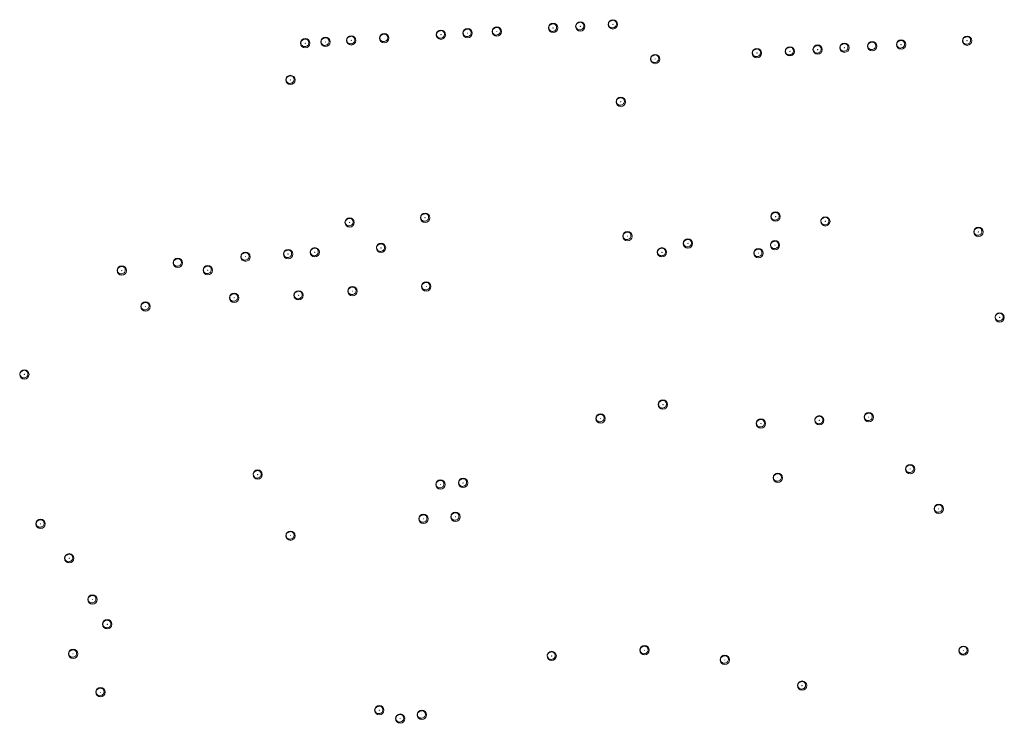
# Model space of a CAD drawing. Header units: metres. Extents: x 162108 to 162858, y 502368 to 503171.
# Tile 39 of 39: x 162603 to 162814, y 503020 to 503171. Entities that reach past the tile are written whole.
import ezdxf

# ---------------------------------------------------------------- set-up
doc = ezdxf.new("R2010")
doc.units = ezdxf.units.M
doc.layers.add('B-WE-GR-BOOM-S', color=3, linetype='Continuous', lineweight=18, true_color=0x00ff00)

# ---------------------------------------------------------------- blocks, each defined once
blk = doc.blocks.new('SGR-BOOM_03')
blk.add_lwpolyline([(2.4, 3.6), (2.8, 3.1), (3.2, 2.6), (3.5, 2), (3.7, 1.3), (3.8, 0.6), (3.8, -0.1), (3.6, -0.8), (3.4, -1.4), (3, -2), (2.5, -2.5), (1.9, -3), (1.2, -3.3), (0.5, -3.6), (-0.3, -3.7), (-1, -3.7), (-1.7, -3.6), (-2.3, -3.4), (-2.9, -3), (-3.5, -2.5), (-3.9, -2), (-4.3, -1.4), (-4.5, -0.8), (-4.7, -0.1), (-4.7, 0.5), (-4.7, 1.1), (-4.5, 1.6), (-4.2, 2.1), (-3.9, 2.6), (-3.5, 3), (-3, 3.3), (-2.5, 3.6), (-2, 3.9), (-1.4, 4.1), (-0.8, 4.3), (-0.3, 4.4), (0.3, 4.4), (0.9, 4.3), (1.4, 4.2), (1.9, 4)], close=True)
for radius in [5, 0.15]:
    blk.add_circle((0, 0), radius)

msp = doc.modelspace()

# ---------------------------------------------------------------- block references
at = {"layer": 'B-WE-GR-BOOM-S', "xscale": 0.2, "yscale": 0.2, "zscale": 0.2}
for p in [(162723.08, 503169.87), (162730.09, 503170.31), (162693.12, 503168.09), (162698.85, 503168.42), (162705.14, 503168.76), (162717.23, 503169.54), (162663.95, 503166.26), (162668.3, 503166.54), (162673.83, 503166.87), (162680.92, 503167.34), (162785.83, 503165.62), (162792.04, 503165.96), (162806.24, 503166.8), (162761.05, 503164.14), (162768.14, 503164.51), (162774.11, 503164.88), (162779.87, 503165.29), (162739.18, 503162.86), (162660.77, 503158.36), (162731.79, 503153.68), (162673.49, 503127.73), (162689.72, 503128.75), (162765.07, 503128.99), (162775.77, 503127.97), (162808.67, 503125.71), (162733.22, 503124.78), (162746.22, 503123.22), (162666, 503121.32), (162680.24, 503122.26), (162740.63, 503121.32), (162761.38, 503121.13), (162764.94, 503122.85), (162636.55, 503119.05), (162651.1, 503120.37), (162660.26, 503120.94), (162624.5, 503117.4), (162642.99, 503117.47), (162674.1, 503112.97), (162689.96, 503113.97), (162648.66, 503111.54), (162662.51, 503112.07), (162629.6, 503109.66), (162813.24, 503107.33), (162603.56, 503095.07), (162740.85, 503088.59), (162727.43, 503085.59), (162774.47, 503085.21), (162785.1, 503085.88), (162761.92, 503084.51), (162794, 503074.72), (162653.72, 503073.54), (162765.55, 503072.85), (162693.01, 503071.41), (162697.89, 503071.75), (162800.15, 503066.18), (162689.35, 503064.03), (162696.24, 503064.47), (162607.04, 503062.95), (162660.78, 503060.41), (162613.2, 503055.55), (162618.2, 503046.69), (162621.38, 503041.37), (162614.03, 503035.02), (162716.93, 503034.56), (162736.89, 503035.78), (162805.47, 503035.7), (162754.15, 503033.72), (162770.76, 503028.18), (162619.93, 503026.76), (162679.87, 503022.9), (162689.01, 503021.91), (162684.36, 503021.09)]:
    msp.add_blockref('SGR-BOOM_03', p, dxfattribs=at)

doc.saveas('drawing.dxf')
